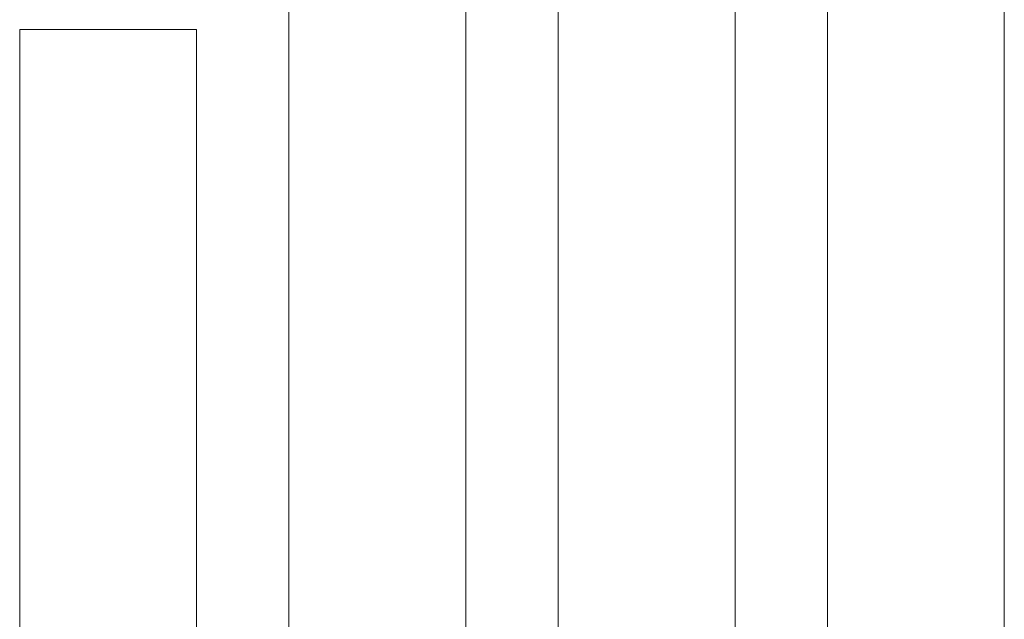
# Model space of a CAD drawing. Header units: millimetres. Extents: x 70 to 998, y -477 to 499.
# Tile 6 of 15: x 587 to 619, y -60 to -41. Entities that reach past the tile are written whole.
import ezdxf

# ---------------------------------------------------------------- set-up
doc = ezdxf.new("R2010")
doc.units = ezdxf.units.MM
doc.header["$LTSCALE"] = 20.32
doc.layers.get('0').update_dxf_attribs({"lineweight": 15})

msp = doc.modelspace()

# ---------------------------------------------------------------- linework, layer by layer
at = {"color": 7, "linetype": 'Continuous', "lineweight": 18, "transparency": 33554687}
for p, q in [((612.929, -70.777), (612.929, 218.572)), ((618.679, -70.777), (618.679, 218.572)), ((604.178, -72.786), (604.178, 216.563)), ((609.928, -72.785), (609.928, 216.563)), ((601.179, -73.984), (601.179, 215.364)), ((595.429, -73.984), (595.429, 188.095)), ((586.678, -74.382), (586.678, -41.257)), ((586.678, -41.257), (592.428, -41.257)), ((592.428, -74.382), (592.428, -41.257))]:
    msp.add_line(p, q, dxfattribs=at)

doc.saveas('drawing.dxf')
